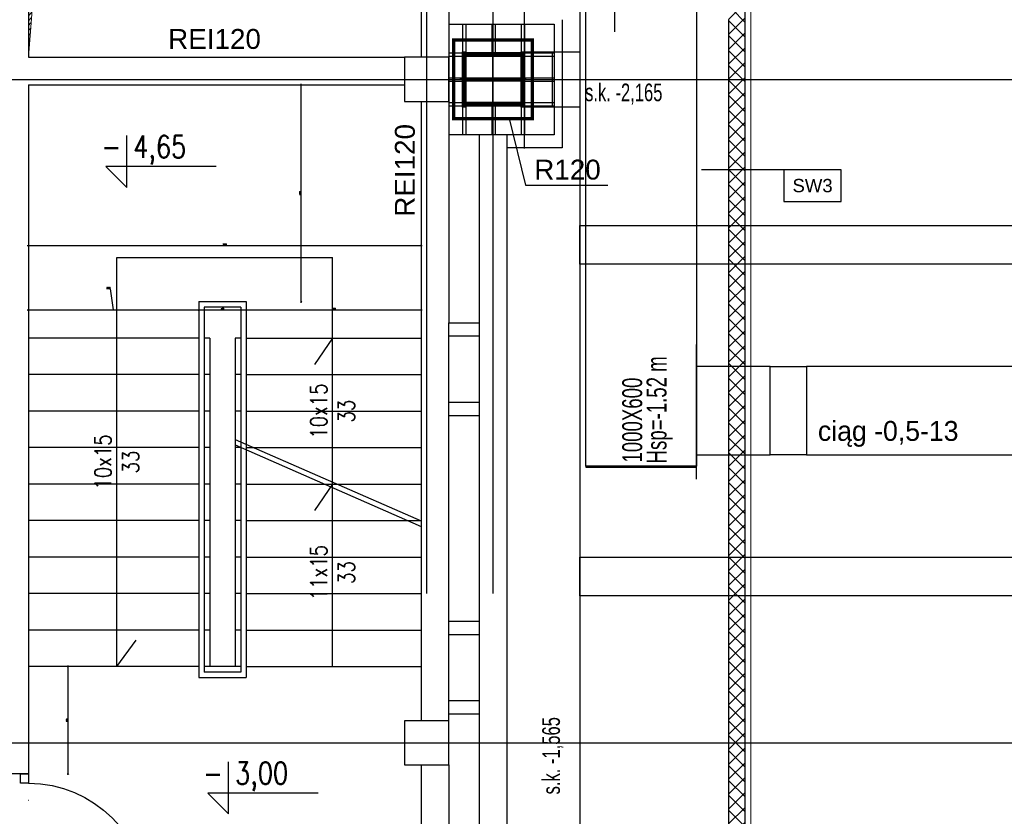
# Model space of a CAD drawing. Header units: centimetres. Extents: x -228435 to 46820, y -89367 to 152985.
# Tile 49 of 252: x -62818 to -53918, y 46336 to 53540. Entities that reach past the tile are written whole.
import ezdxf

# ---------------------------------------------------------------- set-up
doc = ezdxf.new("R2010")
doc.units = ezdxf.units.CM
doc.header["$LTSCALE"] = 50
doc.header["$PDMODE"] = 35
doc.header["$PDSIZE"] = 0.1
for name, pattern in [('CADVENT_HIDDEN', [0.8, 0.25, -0.55]), ('Kondygnacja  -0_5$0$DOT2', [3.175, 0, -3.175]), ('Kondygnacja  -0_5$0$HIDDEN', [9.525, 6.35, -3.175]), ('Kondygnacja  -0_5$0$HIDDEN2', [4.7625, 3.175, -1.5875]), ('Osie rzutów$0$DASHDOT2', [12.7, 6.35, -3.175, 0, -3.175])]:
    doc.linetypes.add(name, pattern=pattern)
doc.layers.get('0').update_dxf_attribs({"color": 8})
doc.layers.get('DEFPOINTS').update_dxf_attribs({"color": 8})
for name, color, linetype in [('bgde-nawiewEXP', 1, 'Continuous'), ('bgde-nawiewHIDDEN', 1, 'Continuous'), ('bgde-tekst', 7, 'Continuous'), ('Kondygnacja  -0_5$0$ARCH_GK', 8, 'Continuous'), ('Kondygnacja  -0_5$0$ARCH_INFO_KOTY_WYSOKOŚCIOWE_IST', 8, 'Continuous'), ('Kondygnacja  -0_5$0$ARCH_INFO_ODPORNOŚĆ OGNIOWA', 8, 'Continuous'), ('Kondygnacja  -0_5$0$ARCH_INFO_OPISY_PRZEGRODY', 8, 'Continuous'), ('Kondygnacja  -0_5$0$ARCH_INFO_SCHODY_IST', 8, 'Continuous'), ('Kondygnacja  -0_5$0$ARCH_KONSTR_POWYŻEJ RZUTU', 8, 'Kondygnacja  -0_5$0$HIDDEN'), ('Kondygnacja  -0_5$0$ARCH_KONSTR_POWYŻEJ RZUTU_IST', 8, 'Kondygnacja  -0_5$0$HIDDEN2'), ('Kondygnacja  -0_5$0$ARCH_MUROWANE_IST', 8, 'Continuous'), ('Kondygnacja  -0_5$0$ARCH_OKŁADZINA', 8, 'Continuous'), ('Kondygnacja  -0_5$0$ARCH_POMOCNICZE', 8, 'Continuous'), ('Kondygnacja  -0_5$0$ARCH_SCHODY_IST', 8, 'Continuous'), ('Kondygnacja  -0_5$0$ARCH_SŁUPY', 8, 'Continuous'), ('Kondygnacja  -0_5$0$ARCH_WYBURZENIA', 8, 'Kondygnacja  -0_5$0$DOT2'), ('Kondygnacja  -0_5$0$ARCH_ŚLUSARKA_DRZWI', 8, 'Continuous'), ('Kondygnacja  -0_5$0$ARCH_ŻELBET_IST', 8, 'Continuous'), ('Osie rzutów$0$ARCH_INFO_OSIE_IST', 8, 'Osie rzutów$0$DASHDOT2'), ('Osie rzutów$0$ARCH_INFO_OSIE_OPISY_IST', 8, 'Continuous')]:
    doc.layers.add(name, color=color, linetype=linetype)
for name, color, linetype, lineweight in [('bgde_AJ_specyfikacja', 2, 'Continuous', 30), ('Kondygnacja  -0_5$0$ARCH_INFO_WYMIARY', 8, 'Continuous', 9), ('Kondygnacja  -0_5$0$ARCH_WIDOK', 8, 'Continuous', 13)]:
    doc.layers.add(name, color=color, linetype=linetype, lineweight=lineweight)
doc.styles.add('Kondygnacja  -0_5$0$Arial', font='ARIAL.TTF')
doc.styles.add('Kondygnacja  -0_5$0$BIKTS', font='bikromsw.shx', dxfattribs={"width": 0.8})
doc.styles.add('Kondygnacja  -0_5$0$Romans', font='Romans.shx', dxfattribs={"width": 0.7})
doc.styles.add('Kondygnacja  -0_5$0$ROMANS-50-CM', font='romans.shx', dxfattribs={"width": 0.8, "height": 10})
doc.styles.add('Kondygnacja  -0_5$0$Standard', font='txt')
doc.dimstyles.new('Kondygnacja  -0_5$0$ISO-25', dxfattribs={"dimtxt": 2.5, "dimasz": 2.5, "dimexe": 1.25, "dimexo": 0.625, "dimtad": 1, "dimtxsty": 'Kondygnacja  -0_5$0$Standard', "dimcen": 2.5, "dimadec": 0, "dimazin": 0, "dimtfac": 1, "dimtmove": 0, "dimatfit": 3, "dimfxl": 0, "dimarcsym": 0})
doc.dimstyles.new('Kondygnacja  -0_5$0$Wymiary 1-100', dxfattribs={"dimtxt": 12, "dimasz": 10, "dimexe": 5, "dimexo": 0, "dimgap": 4, "dimtad": 1, "dimrnd": 0.5, "dimzin": 12, "dimdsep": 46, "dimtxsty": 'Kondygnacja  -0_5$0$Romans', "dimblk": 'Kondygnacja  -0_5$0$_Oblique', "dimcen": 10, "dimdle": 10, "dimclrt": 55, "dimazin": 0, "dimtfac": 1, "dimtmove": 1, "dimatfit": 3, "dimfxl": 0, "dimtolj": 1, "dimtzin": 0, "dimarcsym": 0})
pattern_1 = [(45, (-6220.4609, -4950), (-0.67351921, 0.67351921), [])]

# ---------------------------------------------------------------- blocks, each defined once
blk = doc.blocks.new('Osie rzutów')
at = {"layer": 'Osie rzutów$0$ARCH_INFO_OSIE_IST', "ltscale": 10}
for p, q in [((6200, 12510), (6200, 4800)), ((6200, 12510), (6200, 4571.18)), ((6260, 12510), (6260, 4623.26)), ((6260, 9770), (6260, 9830)), ((4436.04, 9800), (15156.54, 9800)), ((6290, 9800), (6230, 9800)), ((4436.04, 9200), (15156.54, 9200))]:
    blk.add_line(p, q, dxfattribs=at)
blk = doc.blocks.new('Kondygnacja  -0_5$0$_Dot')
at = {"color": 0, "linetype": 'ByBlock', "lineweight": -2}
blk.add_line((-0.5, 0), (-1, 0), dxfattribs=at)
at = {"color": 0, "linetype": 'ByBlock', "const_width": 0.5}
blk.add_lwpolyline([(-0.25, 0, 1), (0.25, 0, 1)], format="xyb", close=True, dxfattribs=at)
blk = doc.blocks.new('Kondygnacja  -0_5$0$_Oblique')
at = {"color": 0, "linetype": 'ByBlock', "lineweight": -2}
blk.add_line((-0.5, -0.5), (0.5, 0.5), dxfattribs=at)
blk = doc.blocks.new('*D92')
at = {"layer": 'DEFPOINTS', "color": 0}
for p in [(-61200, 50914.8), (-62740, 50593.1), (-61200, 50593.1)]:
    blk.add_point(p, dxfattribs=at)
at = {"layer": 'Kondygnacja  -0_5$0$ARCH_INFO_WYMIARY', "color": 0, "lineweight": -2}
for p, q in [((-61997.2, 51105.7), (-62033.6, 51105.7)), ((-61970, 50914.8), (-61997.2, 51105.7)), ((-62750, 50914.8), (-61190, 50914.8)), ((-62740, 50906.8), (-62740, 50919.8)), ((-61200, 50906.8), (-61200, 50919.8))]:
    blk.add_line(p, q, dxfattribs=at)
at = {"layer": 'Kondygnacja  -0_5$0$ARCH_INFO_WYMIARY', "color": 0, "lineweight": -2, "xscale": 10, "yscale": 10, "zscale": 10, "rotation": 180}
blk.add_blockref('Kondygnacja  -0_5$0$_Oblique', (-62740, 50914.8), dxfattribs=at)
at = {"layer": 'Kondygnacja  -0_5$0$ARCH_INFO_WYMIARY', "color": 0, "lineweight": -2, "xscale": 10, "yscale": 10, "zscale": 10}
blk.add_blockref('Kondygnacja  -0_5$0$_Oblique', (-61200, 50914.8), dxfattribs=at)
at = {"layer": 'Kondygnacja  -0_5$0$ARCH_INFO_WYMIARY', "color": 55, "insert": (-62015.4, 51115.7), "char_height": 12, "attachment_point": 5, "style": 'Kondygnacja  -0_5$0$Romans'}
blk.add_mtext('\\A1;1540', dxfattribs=at)
blk = doc.blocks.new('*D93')
at = {"layer": 'DEFPOINTS', "color": 0}
for p in [(-60770, 50923.1), (-60770, 50914.8), (-61200, 50593.1)]:
    blk.add_point(p, dxfattribs=at)
at = {"layer": 'Kondygnacja  -0_5$0$ARCH_INFO_WYMIARY', "color": 0, "lineweight": -2}
for p, q in [((-61210, 50914.8), (-60760, 50914.8)), ((-61200, 50906.8), (-61200, 50919.8)), ((-60770, 50922.8), (-60770, 50909.8))]:
    blk.add_line(p, q, dxfattribs=at)
at = {"layer": 'Kondygnacja  -0_5$0$ARCH_INFO_WYMIARY', "color": 0, "lineweight": -2, "xscale": 10, "yscale": 10, "zscale": 10, "rotation": 180}
blk.add_blockref('Kondygnacja  -0_5$0$_Oblique', (-61200, 50914.8), dxfattribs=at)
at = {"layer": 'Kondygnacja  -0_5$0$ARCH_INFO_WYMIARY', "color": 0, "lineweight": -2, "xscale": 10, "yscale": 10, "zscale": 10}
blk.add_blockref('Kondygnacja  -0_5$0$_Oblique', (-60770, 50914.8), dxfattribs=at)
at = {"layer": 'Kondygnacja  -0_5$0$ARCH_INFO_WYMIARY', "color": 55, "insert": (-60985, 50924.8), "char_height": 12, "attachment_point": 5, "style": 'Kondygnacja  -0_5$0$Romans'}
blk.add_mtext('\\A1;430', dxfattribs=at)
blk = doc.blocks.new('*D94')
at = {"layer": 'DEFPOINTS', "color": 0}
for p in [(-59190, 51288.2), (-60770, 50923.1), (-59190, 50914.8)]:
    blk.add_point(p, dxfattribs=at)
at = {"layer": 'Kondygnacja  -0_5$0$ARCH_INFO_WYMIARY', "color": 0, "lineweight": -2}
for p, q in [((-60780, 50914.8), (-59180, 50914.8)), ((-60770, 50922.8), (-60770, 50909.8)), ((-59190, 50922.8), (-59190, 50909.8))]:
    blk.add_line(p, q, dxfattribs=at)
at = {"layer": 'Kondygnacja  -0_5$0$ARCH_INFO_WYMIARY', "color": 0, "lineweight": -2, "xscale": 10, "yscale": 10, "zscale": 10, "rotation": 180}
blk.add_blockref('Kondygnacja  -0_5$0$_Oblique', (-60770, 50914.8), dxfattribs=at)
at = {"layer": 'Kondygnacja  -0_5$0$ARCH_INFO_WYMIARY', "color": 0, "lineweight": -2, "xscale": 10, "yscale": 10, "zscale": 10}
blk.add_blockref('Kondygnacja  -0_5$0$_Oblique', (-59190, 50914.8), dxfattribs=at)
at = {"layer": 'Kondygnacja  -0_5$0$ARCH_INFO_WYMIARY', "color": 55, "insert": (-59980, 50924.8), "char_height": 12, "attachment_point": 5, "style": 'Kondygnacja  -0_5$0$Romans'}
blk.add_mtext('\\A1;1580', dxfattribs=at)
blk = doc.blocks.new('*D147')
at = {"layer": 'DEFPOINTS', "color": 0}
for p in [(5845, 52950), (6165.9, 52950), (-62690, 50660)]:
    blk.add_point(p, dxfattribs=at)
at = {"layer": 'Kondygnacja  -0_5$0$ARCH_INFO_WYMIARY', "color": 0, "lineweight": -2}
for p, q in [((6165.9, 50650), (6165.9, 52960)), ((6157.9, 52950), (6170.9, 52950)), ((6157.9, 50660), (6170.9, 50660))]:
    blk.add_line(p, q, dxfattribs=at)
at = {"layer": 'Kondygnacja  -0_5$0$ARCH_INFO_WYMIARY', "color": 0, "lineweight": -2, "xscale": 10, "yscale": 10, "zscale": 10}
for p, rotation in [((6165.9, 52950), 90), ((6165.9, 50660), 270)]:
    blk.add_blockref('Kondygnacja  -0_5$0$_Oblique', p, dxfattribs=dict(at, rotation=rotation))
at = {"layer": 'Kondygnacja  -0_5$0$ARCH_INFO_WYMIARY', "color": 55, "insert": (6155.9, 51805), "char_height": 12, "attachment_point": 5, "rotation": 90, "style": 'Kondygnacja  -0_5$0$Romans'}
blk.add_mtext('\\A1;2290', dxfattribs=at)
blk = doc.blocks.new('*D148')
at = {"layer": 'DEFPOINTS', "color": 0}
for p in [(-59190, 47690), (5862.4, 47690), (6190, 43700)]:
    blk.add_point(p, dxfattribs=at)
at = {"layer": 'Kondygnacja  -0_5$0$ARCH_INFO_WYMIARY', "color": 0, "lineweight": -2}
for p, q in [((5854.4, 47690), (5867.4, 47690)), ((5862.4, 43690), (5862.4, 47700)), ((5870.4, 43700), (5857.4, 43700))]:
    blk.add_line(p, q, dxfattribs=at)
at = {"layer": 'Kondygnacja  -0_5$0$ARCH_INFO_WYMIARY', "color": 0, "lineweight": -2, "xscale": 10, "yscale": 10, "zscale": 10}
for p, rotation in [((5862.4, 47690), 90), ((5862.4, 43700), 270)]:
    blk.add_blockref('Kondygnacja  -0_5$0$_Oblique', p, dxfattribs=dict(at, rotation=rotation))
at = {"layer": 'Kondygnacja  -0_5$0$ARCH_INFO_WYMIARY', "color": 55, "insert": (5852.4, 45695), "char_height": 12, "attachment_point": 5, "rotation": 90, "style": 'Kondygnacja  -0_5$0$Romans'}
blk.add_mtext('\\A1;3990', dxfattribs=at)
blk = doc.blocks.new('*D95')
at = {"layer": 'DEFPOINTS', "color": 0}
for p in [(-62740, 51719.9), (-59190, 51519.9), (-59190, 51498.2)]:
    blk.add_point(p, dxfattribs=at)
at = {"layer": 'Kondygnacja  -0_5$0$ARCH_INFO_WYMIARY', "color": 0, "lineweight": -2}
for p, q in [((-62750, 51498.2), (-59180, 51498.2)), ((-62740, 51506.2), (-62740, 51493.2)), ((-59190, 51506.2), (-59190, 51493.2))]:
    blk.add_line(p, q, dxfattribs=at)
at = {"layer": 'Kondygnacja  -0_5$0$ARCH_INFO_WYMIARY', "color": 0, "lineweight": -2, "xscale": 10, "yscale": 10, "zscale": 10, "rotation": 180}
blk.add_blockref('Kondygnacja  -0_5$0$_Oblique', (-62740, 51498.2), dxfattribs=at)
at = {"layer": 'Kondygnacja  -0_5$0$ARCH_INFO_WYMIARY', "color": 0, "lineweight": -2, "xscale": 10, "yscale": 10, "zscale": 10}
blk.add_blockref('Kondygnacja  -0_5$0$_Oblique', (-59190, 51498.2), dxfattribs=at)
at = {"layer": 'Kondygnacja  -0_5$0$ARCH_INFO_WYMIARY', "color": 55, "insert": (-60965, 51508.2), "char_height": 12, "attachment_point": 5, "style": 'Kondygnacja  -0_5$0$Romans'}
blk.add_mtext('\\A1;3550', dxfattribs=at)
blk = doc.blocks.new('*D150')
at = {"layer": 'DEFPOINTS', "color": 0}
for p in [(-62740, 47690), (-62380.8, 47690), (-62740, 46720)]:
    blk.add_point(p, dxfattribs=at)
at = {"layer": 'Kondygnacja  -0_5$0$ARCH_INFO_WYMIARY', "color": 0, "lineweight": -2}
for p, q in [((-62388.8, 47690), (-62375.8, 47690)), ((-62380.8, 46710), (-62380.8, 47700)), ((-62388.8, 46720), (-62375.8, 46720))]:
    blk.add_line(p, q, dxfattribs=at)
at = {"layer": 'Kondygnacja  -0_5$0$ARCH_INFO_WYMIARY', "color": 0, "lineweight": -2, "xscale": 10, "yscale": 10, "zscale": 10}
for p, rotation in [((-62380.8, 47690), 90), ((-62380.8, 46720), 270)]:
    blk.add_blockref('Kondygnacja  -0_5$0$_Oblique', p, dxfattribs=dict(at, rotation=rotation))
at = {"layer": 'Kondygnacja  -0_5$0$ARCH_INFO_WYMIARY', "color": 55, "insert": (-62390.8, 47205), "char_height": 12, "attachment_point": 5, "rotation": 90, "style": 'Kondygnacja  -0_5$0$Romans'}
blk.add_mtext('\\A1;970', dxfattribs=at)
blk = doc.blocks.new('*D114')
at = {"layer": 'DEFPOINTS', "color": 0}
for p in [(-60593.7, 52950), (-60272.9, 52950), (-60770, 50990)]:
    blk.add_point(p, dxfattribs=at)
at = {"layer": 'Kondygnacja  -0_5$0$ARCH_INFO_WYMIARY', "color": 0, "lineweight": -2}
for p, q in [((-60272.9, 50980), (-60272.9, 52960)), ((-60280.9, 52950), (-60267.9, 52950)), ((-60280.9, 50990), (-60267.9, 50990))]:
    blk.add_line(p, q, dxfattribs=at)
at = {"layer": 'Kondygnacja  -0_5$0$ARCH_INFO_WYMIARY', "color": 0, "lineweight": -2, "xscale": 10, "yscale": 10, "zscale": 10}
for p, rotation in [((-60272.9, 52950), 90), ((-60272.9, 50990), 270)]:
    blk.add_blockref('Kondygnacja  -0_5$0$_Oblique', p, dxfattribs=dict(at, rotation=rotation))
at = {"layer": 'Kondygnacja  -0_5$0$ARCH_INFO_WYMIARY', "color": 55, "insert": (-60282.9, 51970), "char_height": 12, "attachment_point": 5, "rotation": 90, "style": 'Kondygnacja  -0_5$0$Romans'}
blk.add_mtext('\\A1;1960', dxfattribs=at)
blk = doc.blocks.new('Kondygnacja  -0_5$0$słup 6.8.11')
at = {"layer": 'Kondygnacja  -0_5$0$ARCH_SŁUPY'}
h = blk.add_hatch(dxfattribs=at)
h.set_pattern_fill('ANSI31', color=256, scale=0.3, style=0)
h.set_pattern_definition(pattern_1)
h.paths.add_polyline_path([(15, 75), (12, 75), (12, 25), (15, 25)])
h = blk.add_hatch(dxfattribs=at)
h.set_pattern_fill('ANSI31', color=256, scale=0.3, style=0)
h.set_pattern_definition(pattern_1)
h.paths.add_polyline_path([(65, 71), (65, 74), (15, 74), (15, 71)])
h = blk.add_hatch(dxfattribs=at)
h.set_pattern_fill('ANSI31', color=256, scale=0.3, style=0)
h.set_pattern_definition(pattern_1)
h.paths.add_polyline_path([(68, 75), (65, 75), (65, 25), (68, 25)])
h = blk.add_hatch(dxfattribs=at)
h.set_pattern_fill('ANSI31', color=256, scale=0.3, style=0)
h.set_pattern_definition(pattern_1)
h.paths.add_polyline_path([(65, 48.5), (65, 51.5), (15, 51.5), (15, 48.5)])
h = blk.add_hatch(dxfattribs=at)
h.set_pattern_fill('ANSI31', color=256, scale=0.3, style=0)
h.set_pattern_definition(pattern_1)
h.paths.add_polyline_path([(65, 26), (65, 29), (15, 29), (15, 26)])
at = {"layer": 'Kondygnacja  -0_5$0$ARCH_POMOCNICZE'}
blk.add_lwpolyline([(95, 100), (95, 0), (0, 0), (0, 100)], close=True, dxfattribs=at)
for points in [[(12, 100), (12, 75)], [(15, 100), (15, 75)], [(38.5, 100), (38.5, 74)], [(41.5, 100), (41.5, 74)], [(65, 100), (65, 75)], [(68, 100), (68, 75)], [(0, 74), (12, 74)], [(68, 74), (95, 74)], [(0, 71), (12, 71)], [(68, 71), (95, 71)], [(0, 51.5), (12, 51.5)], [(0, 48.5), (12, 48.5)], [(68, 51.5), (95, 51.5)], [(68, 48.5), (95, 48.5)], [(0, 29), (12, 29)], [(68, 29), (95, 29)], [(0, 26), (12, 26)], [(12, 25), (12, 0)], [(15, 25), (15, 0)], [(38.5, 26), (38.5, 0)], [(41.5, 26), (41.5, 0)], [(65, 25), (65, 0)], [(68, 26), (95, 26)], [(68, 25), (68, 0)]]:
    blk.add_lwpolyline(points, dxfattribs=at)
at = {"layer": 'Kondygnacja  -0_5$0$ARCH_SŁUPY'}
for p, q in [((15, 51.5), (65, 51.5)), ((65, 48.5), (15, 48.5))]:
    blk.add_line(p, q, dxfattribs=at)
for points in [[(12, 75), (15, 75), (15, 25), (12, 25)], [(65, 75), (68, 75), (68, 25), (65, 25)]]:
    blk.add_lwpolyline(points, close=True, dxfattribs=at)
for points in [[(65, 74), (15, 74)], [(15, 71), (65, 71)], [(65, 29), (15, 29)], [(15, 26), (65, 26)]]:
    blk.add_lwpolyline(points, dxfattribs=at)
blk = doc.blocks.new('Kondygnacja  -0_5$0$konstrukcja istniejąca -0.5')
at = {"layer": 'Kondygnacja  -0_5$0$ARCH_KONSTR_POWYŻEJ RZUTU_IST', "ltscale": 10}
for p, q in [((6288.46, 4975), (6288.46, 12225)), ((6288.46, 9775), (6288.46, 9825)), ((6288.46, 9825), (6338.46, 9825)), ((6338.46, 9775), (6288.46, 9775))]:
    blk.add_line(p, q, dxfattribs=at)
for points in [[(6338.46, 10975), (6338.46, 9825)], [(6313.46, 9825), (6313.46, 9775)], [(6338.46, 9825), (6338.46, 9775)], [(6338.46, 9775), (6338.46, 8625)], [(7382, 9332.89), (6338.46, 9332.89), (6338.46, 9367.89), (7382, 9367.89)]]:
    blk.add_lwpolyline(points, dxfattribs=at)
at = {"layer": 'Kondygnacja  -0_5$0$ARCH_KONSTR_POWYŻEJ RZUTU_IST', "ltscale": 10, "elevation": 0}
blk.add_lwpolyline([(7382, 9632.89), (6338.46, 9632.89), (6338.46, 9667.89), (7382, 9667.89)], dxfattribs=at)
at = {"layer": 'Kondygnacja  -0_5$0$ARCH_KONSTR_POWYŻEJ RZUTU_IST', "style": 'Kondygnacja  -0_5$0$BIKTS', "width": 0.7}
blk.add_text('s.k. -2,165', height=16, dxfattribs=at).set_placement((6343.26, 9780.25))
blk.add_text('s.k. -1,565', height=16, rotation=90, dxfattribs=at).set_placement((6320.54, 9153.39))

msp = doc.modelspace()

# ---------------------------------------------------------------- hatches: boundary and pattern name
at = {"layer": 'Kondygnacja  -0_5$0$ARCH_GK', "linetype": 'Continuous', "lineweight": -3}
h = msp.add_hatch(dxfattribs=at)
h.set_pattern_fill('ANSI37', color=256, scale=30, style=0)
h.set_pattern_definition([(45, (-121140, -45000), (-67.35192, 67.35192), []), (135, (-121140, -45000), (-67.35192, -67.35192), [])])
h.paths.add_polyline_path([(-56410, 4850), (-56260, 4850), (-56260, 53640), (-56376.667, 53640), (-56410, 53540)], flags=0)
h.paths.add_polyline_path([(-56410, 53740), (-56376.667, 53640), (-56260, 53640), (-56260, 56010), (-56410, 56160)], flags=0)
at = {"layer": 'Kondygnacja  -0_5$0$ARCH_WIDOK'}
h = msp.add_hatch(dxfattribs=at)
h.set_pattern_fill('ANSI31', color=256, scale=10, angle=-180, style=0)
h.set_pattern_definition([(225, (-121140, -9000), (22.45064, -22.45064), [])])
h.paths.add_polyline_path([(-62740, 53200), (-62740, 58800), (-59190, 58800), (-62335.997, 58415.735)])

# ---------------------------------------------------------------- linework, layer by layer
at = {"layer": 'bgde-nawiewEXP', "linetype": 'Continuous'}
for points in [[(-57699.245, 49493.848), (-56699.245, 49493.848), (-56699.245, 49503.848), (-57699.245, 49503.848), (-57699.245, 67490.965), (-56699.245, 67490.965), (-56699.245, 49503.848), (-57699.245, 49503.848)], [(-55706.071, 49603.941), (-19380.813, 49603.941), (-19380.813, 50403.941), (-19370.813, 50403.941), (-19370.813, 49603.941), (-19380.813, 49603.941), (-19380.813, 50403.941), (-55706.071, 50403.941)]]:
    msp.add_lwpolyline(points, close=True, dxfattribs=at)
msp.add_lwpolyline([(-56699.245, 49603.941), (-56034.599, 49603.941), (-56034.599, 50403.941), (-55706.071, 50403.941), (-55706.071, 49603.941), (-56034.599, 49603.941), (-56034.599, 50403.941), (-56699.245, 50403.941)], dxfattribs=at)
at = {"layer": 'bgde-nawiewHIDDEN', "linetype": 'CADVENT_HIDDEN'}
msp.add_lwpolyline([(-56699.245, 49603.941), (-56699.245, 50403.941)], dxfattribs=at)
at = {"layer": 'bgde_AJ_specyfikacja'}
msp.add_line((-56699.242, 49385.01, 700), (-56699.372, 50602.579, 700), dxfattribs=at)
at = {"layer": 'Kondygnacja  -0_5$0$ARCH_GK', "linetype": 'Continuous', "lineweight": -3}
for p, q in [((-56260, 4850), (-56260, 56010)), ((-56410, 53540), (-56410, 4850))]:
    msp.add_line(p, q, dxfattribs=at)
at = {"layer": 'Kondygnacja  -0_5$0$ARCH_INFO_KOTY_WYSOKOŚCIOWE_IST'}
for points in [[(-61041.416, 52211.06), (-62038.6, 52211.06), (-61851.1, 52023.56), (-61851.1, 52491.994)], [(-60120.164, 46546.581), (-61117.348, 46546.581), (-60929.848, 46359.081), (-60929.848, 46827.515)]]:
    msp.add_lwpolyline(points, dxfattribs=at)
at = {"layer": 'Kondygnacja  -0_5$0$ARCH_INFO_OPISY_PRZEGRODY'}
for points in [[(-57439.04, 53430.133), (-57439.04, 54145.781)], [(-55910.954, 52183.113), (-56656.32, 52183.113)]]:
    msp.add_lwpolyline(points, dxfattribs=at)
msp.add_lwpolyline([(-55910.954, 51895.113), (-55390.954, 51895.113), (-55390.954, 52183.113), (-55910.954, 52183.113), (-55910.954, 51895.113)], close=True, dxfattribs=at)
at = {"layer": 'Kondygnacja  -0_5$0$ARCH_INFO_SCHODY_IST'}
for p, q in [((-61940, 47690), (-61940, 51390)), ((-61940, 51390), (-59990, 51390)), ((-59990, 47690), (-59990, 51390)), ((-59990, 50660), (-60154.358, 50420.812)), ((-59990, 49340), (-60154.358, 49100.812)), ((-61940, 47690), (-61765.999, 47929.232))]:
    msp.add_line(p, q, dxfattribs=at)
at = {"layer": 'Kondygnacja  -0_5$0$ARCH_MUROWANE_IST', "ltscale": 4}
for p, q in [((-62740, 63500), (-62740, 53200)), ((-59190, 58800), (-59190, 53200)), ((-58940, 58800), (-58940, 53200)), ((-62740, 53200), (-59340, 53200)), ((-62740, 52950), (-62740, 46720)), ((-62740, 52950), (-59340, 52950)), ((-62740, 46720), (-63050, 46720))]:
    msp.add_line(p, q, dxfattribs=at)
at = {"layer": 'Kondygnacja  -0_5$0$ARCH_OKŁADZINA'}
msp.add_lwpolyline([(-57915.391, 53540), (-57915.391, 52380), (-58415, 52380)], dxfattribs=at)
at = {"layer": 'Kondygnacja  -0_5$0$ARCH_SCHODY_IST'}
for p, q in [((-61200, 50990), (-61200, 47590)), ((-61200, 50990), (-60770, 50990)), ((-61150, 50940), (-61150, 47640)), ((-60820, 50940), (-61150, 50940)), ((-60820, 50940), (-60820, 47640)), ((-60770, 50990), (-60770, 47590)), ((-61200, 50660), (-62740, 50660)), ((-61100, 50660), (-61150, 50660)), ((-61100, 50660), (-61100, 47690)), ((-60870, 50660), (-60870, 47690)), ((-60820, 50660), (-60870, 50660)), ((-60770, 50660), (-59190, 50660)), ((-61200, 50330), (-62740, 50330)), ((-61100, 50330), (-61150, 50330)), ((-60820, 50330), (-60870, 50330)), ((-60770, 50330), (-59190, 50330)), ((-61200, 50000), (-62740, 50000)), ((-61100, 50000), (-61150, 50000)), ((-60820, 50000), (-60870, 50000)), ((-60770, 50000), (-59190, 50000)), ((-61200, 49670), (-62740, 49670)), ((-61100, 49670), (-61150, 49670)), ((-60870, 49744.426), (-59190, 49007.063)), ((-60870, 49694.426), (-59190, 48957.063)), ((-60820, 49670), (-60870, 49670)), ((-60770, 49670), (-59190, 49670)), ((-61200, 49340), (-62740, 49340)), ((-61100, 49340), (-61150, 49340)), ((-60820, 49340), (-60870, 49340)), ((-60770, 49340), (-59190, 49340)), ((-61200, 49010), (-62740, 49010)), ((-61100, 49010), (-61150, 49010)), ((-60820, 49010), (-60870, 49010)), ((-60770, 49010), (-59190, 49010)), ((-61200, 48680), (-62740, 48680)), ((-61100, 48680), (-61150, 48680)), ((-60820, 48680), (-60870, 48680)), ((-60770, 48680), (-59190, 48680)), ((-61200, 48350), (-62740, 48350)), ((-61100, 48350), (-61150, 48350)), ((-60820, 48350), (-60870, 48350)), ((-60770, 48350), (-59190, 48350)), ((-61200, 48020), (-62740, 48020)), ((-61100, 48020), (-61150, 48020)), ((-60820, 48020), (-60870, 48020)), ((-60770, 48020), (-59190, 48020)), ((-61200, 47690), (-62740, 47690)), ((-60820, 47690), (-61150, 47690)), ((-60820, 47640), (-61150, 47640)), ((-60770, 47690), (-59190, 47690)), ((-61200, 47590), (-60770, 47590))]:
    msp.add_line(p, q, dxfattribs=at)
at = {"layer": 'Kondygnacja  -0_5$0$ARCH_SŁUPY', "const_width": 30}
msp.add_lwpolyline([(-58895, 53355), (-58185, 53355), (-58185, 52645), (-58895, 52645)], close=True, dxfattribs=at)
at = {"layer": 'Kondygnacja  -0_5$0$ARCH_WIDOK'}
msp.add_line((-56210, 55960), (-56210, 4850), dxfattribs=at)
msp.add_lwpolyline([(-62740, 53200), (-62740, 58800), (-59190, 58800), (-62335.997, 58415.735), (-62740, 53200)], dxfattribs=at)
at = {"layer": 'Kondygnacja  -0_5$0$ARCH_WYBURZENIA', "ltscale": 6}
msp.add_lwpolyline([(-62740, 46720), (-62740, 46480), (-63050, 46480), (-63050, 46720)], close=True, dxfattribs=at)
at = {"layer": 'Kondygnacja  -0_5$0$ARCH_ŚLUSARKA_DRZWI', "linetype": 'Continuous', "lineweight": -3}
msp.add_lwpolyline([(-62810, 46635), (-62810, 46720), (-62740, 46720), (-62740, 46635)], close=True, dxfattribs=at)
at = {"layer": 'Kondygnacja  -0_5$0$ARCH_ŚLUSARKA_DRZWI', "linetype": 'Continuous', "lineweight": -3, "extrusion": (0, 0, -1)}
msp.add_arc((62740, 45565), 1070, 90, 180, dxfattribs=at)
at = {"layer": 'Kondygnacja  -0_5$0$ARCH_ŻELBET_IST', "ltscale": 4}
for p, q in [((-59190, 52800), (-59190, 47200)), ((-58940, 52800), (-58940, 50800)), ((-58665, 52500), (-58665, 50800)), ((-58415, 52500), (-58415, 41500)), ((-58940, 47200), (-58940, 50800)), ((-58940, 50800), (-58665, 50800)), ((-58665, 50800), (-58665, 41500)), ((-58940, 50680), (-58665, 50680)), ((-58940, 50080), (-58665, 50080)), ((-58940, 49960), (-58665, 49960)), ((-58940, 48100), (-58665, 48100)), ((-58940, 47980), (-58665, 47980)), ((-58665, 47380), (-58940, 47380)), ((-58665, 47260), (-58940, 47260)), ((-59190, 46800), (-59190, 41200)), ((-58940, 46800), (-58940, 41200))]:
    msp.add_line(p, q, dxfattribs=at)
for points in [[(-59340, 52800), (-58940, 52800), (-58940, 53200), (-59340, 53200)], [(-59340, 46800), (-58940, 46800), (-58940, 47200), (-59340, 47200)], [(-59340, 46800), (-58940, 46800), (-58940, 47200), (-59340, 47200)]]:
    msp.add_lwpolyline(points, close=True, dxfattribs=at)

# ---------------------------------------------------------------- block references
at = {"layer": 'Kondygnacja  -0_5$0$ARCH_KONSTR_POWYŻEJ RZUTU', "xscale": 10, "yscale": 10, "zscale": 10}
msp.add_blockref('Kondygnacja  -0_5$0$konstrukcja istniejąca -0.5', (-121140, -45000), dxfattribs=at)
at = {"layer": 'Kondygnacja  -0_5$0$ARCH_SŁUPY', "xscale": 10, "yscale": 10, "zscale": 10}
msp.add_blockref('Kondygnacja  -0_5$0$słup 6.8.11', (-58935.391, 52500), dxfattribs=at)
at = {"layer": 'Osie rzutów$0$ARCH_INFO_OSIE_OPISY_IST', "xscale": 10, "yscale": 10, "zscale": 10}
msp.add_blockref('Osie rzutów', (-121140, -45000), dxfattribs=at)

# ---------------------------------------------------------------- texts
at = {"layer": 'bgde-tekst', "width": 0.7}
for s, p in [('Hsp=-1.52 m ', (-56971.143, 49526.826)), ('Hsp=-1.52 m ', (-56971.143, 49526.826, 1920)), ('1000X600', (-57191.32, 49534.858)), ('1000X600', (-57191.32, 49534.858, 1920))]:
    msp.add_text(s, height=180, rotation=90, dxfattribs=at).set_placement(p)
at = {"layer": 'bgde_AJ_specyfikacja', "insert": (-55602.616, 49911.076, 1920), "char_height": 180, "width": 1505.25105, "attachment_point": 1}
msp.add_mtext('ciąg -0,5-13', dxfattribs=at)
at = {"layer": 'Kondygnacja  -0_5$0$ARCH_INFO_KOTY_WYSOKOŚCIOWE_IST', "char_height": 200, "width": 976.18926, "attachment_point": 4, "line_spacing_factor": 0.9, "style": 'Kondygnacja  -0_5$0$ROMANS-50-CM'}
for s, insert in [('- 4,65', (-62080.31, 52360.689)), ('- 3,00', (-61159.058, 46696.21))]:
    msp.add_mtext(s, dxfattribs=dict(at, insert=insert))
at = {"layer": 'Kondygnacja  -0_5$0$ARCH_INFO_ODPORNOŚĆ OGNIOWA', "char_height": 180, "width": 533.32525, "attachment_point": 5, "style": 'Kondygnacja  -0_5$0$Arial'}
for s, insert in [('\\PREI120', (-61056.97, 53514.618)), ('\\PR120', (-57866.312, 52332.94))]:
    msp.add_mtext(s, dxfattribs=dict(at, insert=insert))
at = {"layer": 'Kondygnacja  -0_5$0$ARCH_INFO_ODPORNOŚĆ OGNIOWA', "insert": (-59485.052, 52177.402), "char_height": 180, "width": 533.32525, "attachment_point": 5, "rotation": 90, "style": 'Kondygnacja  -0_5$0$Arial'}
msp.add_mtext('\\PREI120', dxfattribs=at)
at = {"layer": 'Kondygnacja  -0_5$0$ARCH_INFO_OPISY_PRZEGRODY', "insert": (-55650.954, 52039.113), "char_height": 120, "width": 520, "attachment_point": 5, "style": 'Kondygnacja  -0_5$0$Arial'}
msp.add_mtext('SW3', dxfattribs=at)
at = {"layer": 'Kondygnacja  -0_5$0$ARCH_INFO_SCHODY_IST', "char_height": 150, "width": 100, "attachment_point": 5, "rotation": 90, "style": 'Kondygnacja  -0_5$0$ROMANS-50-CM'}
for s, insert in [('10x15 33', (-59990, 50000)), ('10x15 33', (-61940, 49540)), ('11x15 33', (-59990, 48539.871))]:
    msp.add_mtext(s, dxfattribs=dict(at, insert=insert))

# ---------------------------------------------------------------- dimensions: what is measured, and where the dimension line sits
at = {"layer": 'Kondygnacja  -0_5$0$ARCH_INFO_WYMIARY'}
for base, p1, p2, picture, middle in [((6165.858, 52950), (-62690, 50660), (5845, 52950), '*D147', (6155.858, 51805)), ((-60272.871, 52950), (-60770, 50990), (-60593.729, 52950), '*D114', (-60282.871, 51970)), ((-62380.76, 47690), (-62740, 46720), (-62740, 47690), '*D150', (-62390.76, 47205)), ((5862.405, 47690), (6190, 43700), (-59190, 47690), '*D148', (5852.405, 45695))]:
    dim = msp.add_linear_dim(base=base, p1=p1, p2=p2, angle=90, dimstyle='Kondygnacja  -0_5$0$Wymiary 1-100', dxfattribs=at)
    dim.commit()
    dim.dimension.update_dxf_attribs({"geometry": picture, "text_midpoint": middle})
for base, p1, p2, picture, middle in [((-59190, 51498.193), (-62740, 51719.882), (-59190, 51519.882), '*D95', (-60965, 51508.193)), ((-59190, 50914.848), (-60770, 50923.056), (-59190, 51288.2), '*D94', (-59980, 50924.848)), ((-60770, 50914.848), (-61200, 50593.056), (-60770, 50923.056), '*D93', (-60985, 50924.848))]:
    dim = msp.add_linear_dim(base=base, p1=p1, p2=p2, dimstyle='Kondygnacja  -0_5$0$Wymiary 1-100', dxfattribs=at)
    dim.commit()
    dim.dimension.update_dxf_attribs({"geometry": picture, "text_midpoint": middle})
dim = msp.add_linear_dim(base=(-61200, 50914.848), p1=(-62740, 50593.056), p2=(-61200, 50593.056), dimstyle='Kondygnacja  -0_5$0$Wymiary 1-100', dxfattribs=at)
dim.commit()
dim.dimension.update_dxf_attribs({"geometry": '*D92', "text_midpoint": (-62001.18, 51105.657), "dimtype": 160})

# ---------------------------------------------------------------- leaders
at = {"layer": 'Kondygnacja  -0_5$0$ARCH_INFO_ODPORNOŚĆ OGNIOWA'}
msp.add_leader([(-58393.148, 52645), (-58244.759, 52042.655), (-57501.281, 52042.655)], dimstyle='Kondygnacja  -0_5$0$ISO-25', override={"dimscale": 5, "dimasz": 2, "dimtad": 0, "dimldrblk": 'Kondygnacja  -0_5$0$_Dot'}, dxfattribs=at)

doc.saveas('drawing.dxf')
